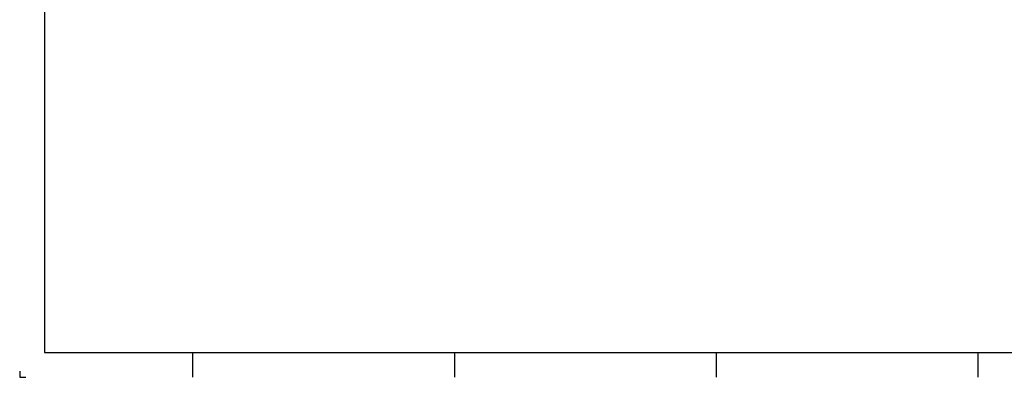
# Model space of a CAD drawing. Header units: millimetres. Extents: x 0 to 118900, y 0 to 84100.
# Tile 1 of 6: x 0 to 78994, y 0 to 28728. Entities that reach past the tile are written whole.
import ezdxf

# ---------------------------------------------------------------- set-up
doc = ezdxf.new("R2010")
doc.units = ezdxf.units.MM
doc.header["$LTSCALE"] = 0.8
doc.layers.get('0').update_dxf_attribs({"linetype": 'CONTINUOUS'})
doc.layers.add('BA$2A---_KADER', color=7, linetype='CONTINUOUS')

# ---------------------------------------------------------------- blocks, each defined once
blk = doc.blocks.new('SNIJHOEK')
for p, q in [((0, 5), (0, 0)), ((0, 0), (5, 0))]:
    blk.add_line(p, q)
blk = doc.blocks.new('$K-A0H')
for p, q in [((139, 0), (139, 20)), ((349, 0), (349, 20)), ((559, 0), (559, 20)), ((769, 0), (769, 20))]:
    blk.add_line(p, q)
at = {"color": 6}
blk.add_lwpolyline([(1169, 20), (1169, 821), (20, 821), (20, 20)], close=True, dxfattribs=at)
blk.add_blockref('SNIJHOEK', (0, 0))

msp = doc.modelspace()

# ---------------------------------------------------------------- block references
at = {"layer": 'BA$2A---_KADER', "xscale": 100, "yscale": 100, "zscale": 100}
msp.add_blockref('$K-A0H', (0, 0), dxfattribs=at)

doc.saveas('drawing.dxf')
